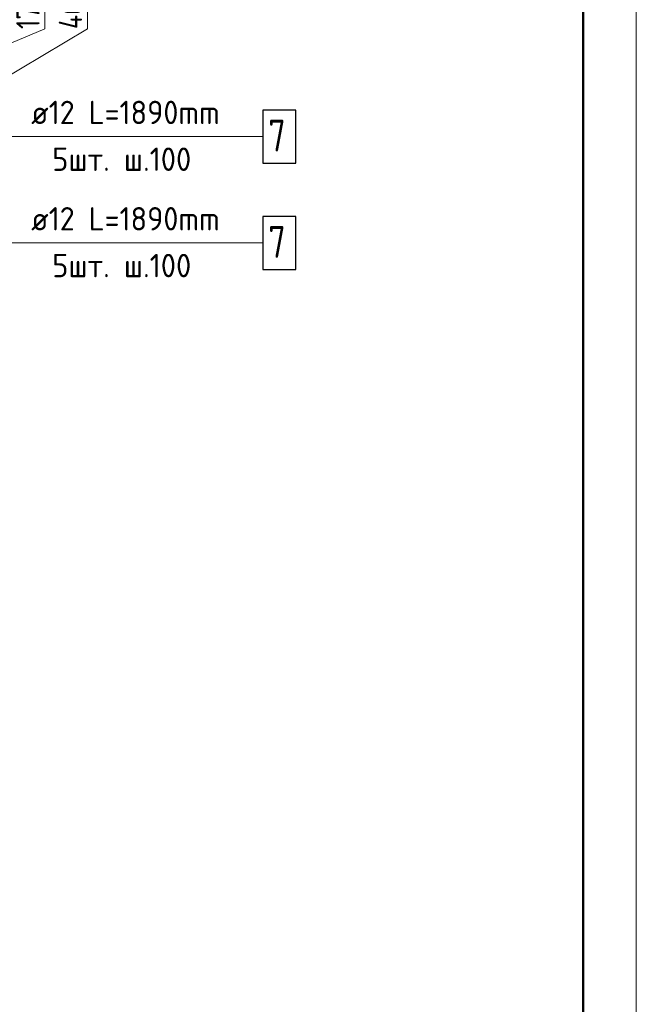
# Model space of a CAD drawing. Header units: millimetres. Extents: x 0 to 43617, y 0 to 29700.
# Tile 15 of 16: x 36202 to 42000, y 14553 to 23812. Entities that reach past the tile are written whole.
import ezdxf

# ---------------------------------------------------------------- set-up
doc = ezdxf.new("R2010")
doc.units = ezdxf.units.MM
for name, color, linetype, lineweight in [('Standard', 7, 'Continuous', 25), ('ДОП Верх по Х', 7, 'Continuous', 25), ('Позиционная метка номер позиции', 7, 'Continuous', 13)]:
    doc.layers.add(name, color=color, linetype=linetype, lineweight=lineweight)
doc.styles.add('GOST 2.304-81', font='txt')
doc.styles.add('ISOCPEUR', font='txt')

msp = doc.modelspace()

# ---------------------------------------------------------------- linework, layer by layer
at = {"layer": 'Standard', "color": 7, "linetype": 'Continuous', "lineweight": 13, "transparency": 33554687}
for p, q in [((36840, 23725), (36840, 24131.6)), ((36440, 23725), (36440, 24068.9)), ((35990, 23220), (36840, 23725)), ((35990, 23537.5), (36440, 23725))]:
    msp.add_line(p, q, dxfattribs=at)
msp.add_lwpolyline([(0, 0), (42000, 0), (42000, 29700), (0, 29700), (0, 0)], close=True, dxfattribs=at)
at = {"layer": 'Standard', "color": 7, "linetype": 'Continuous', "lineweight": 50, "transparency": 33554687}
msp.add_lwpolyline([(2000, 29200), (41500, 29200), (41500, 500), (2000, 500), (2000, 29200)], close=True, dxfattribs=at)
at = {"layer": 'ДОП Верх по Х', "color": 7, "linetype": 'Continuous', "lineweight": 13, "transparency": 33554687}
for p, q in [((36290, 22713), (38288, 22713)), ((36290, 21713), (38288, 21713))]:
    msp.add_line(p, q, dxfattribs=at)
at = {"layer": 'ДОП Верх по Х', "color": 7, "linetype": 'Continuous', "lineweight": 25, "transparency": 33554687}
for points in [[(38490, 22463), (38800, 22463), (38800, 22963), (38490, 22963), (38490, 22463)], [(38490, 21463), (38800, 21463), (38800, 21963), (38490, 21963), (38490, 21463)]]:
    msp.add_lwpolyline(points, dxfattribs=at)
at = {"layer": 'Позиционная метка номер позиции', "color": 7, "linetype": 'Continuous', "lineweight": 13, "transparency": 33554687}
for points in [[(34504, 23350), (35141, 22713), (38490, 22713)], [(32750.3, 23190), (33118, 22822.3), (33118, 21713), (38490, 21713)]]:
    msp.add_lwpolyline(points, dxfattribs=at)

# ---------------------------------------------------------------- texts
at = {"layer": 'Standard', "color": 7, "linetype": 'Continuous', "lineweight": 25, "transparency": 33554687, "char_height": 220, "attachment_point": 7, "rotation": 90, "style": 'GOST 2.304-81'}
for s, insert, width in [('175', (36390, 23725), 469.509), ('460', (36790, 23725), 531.973)]:
    msp.add_mtext(s, dxfattribs=dict(at, insert=insert, width=width))
at = {"layer": 'ДОП Верх по Х', "color": 7, "linetype": 'Continuous', "lineweight": 13, "transparency": 33554687, "attachment_point": 7, "style": 'ISOCPEUR'}
for s, insert, char_height, width in [('\\W0.94;ø12 L=1890mm ', (36310, 22830.3), 220, 2104.376), ('\\W0.78;7', (38540, 22573), 300, 326.407), ('\\W0.95;5шт. ш.100 ', (36508, 22390.3), 220, 1665.521), ('\\W0.94;ø12 L=1890mm ', (36310, 21830.3), 220, 2104.376), ('\\W0.78;7', (38540, 21573), 300, 326.407), ('\\W0.95;5шт. ш.100 ', (36508, 21390.3), 220, 1665.521)]:
    msp.add_mtext(s, dxfattribs=dict(at, insert=insert, char_height=char_height, width=width))

doc.saveas('drawing.dxf')
